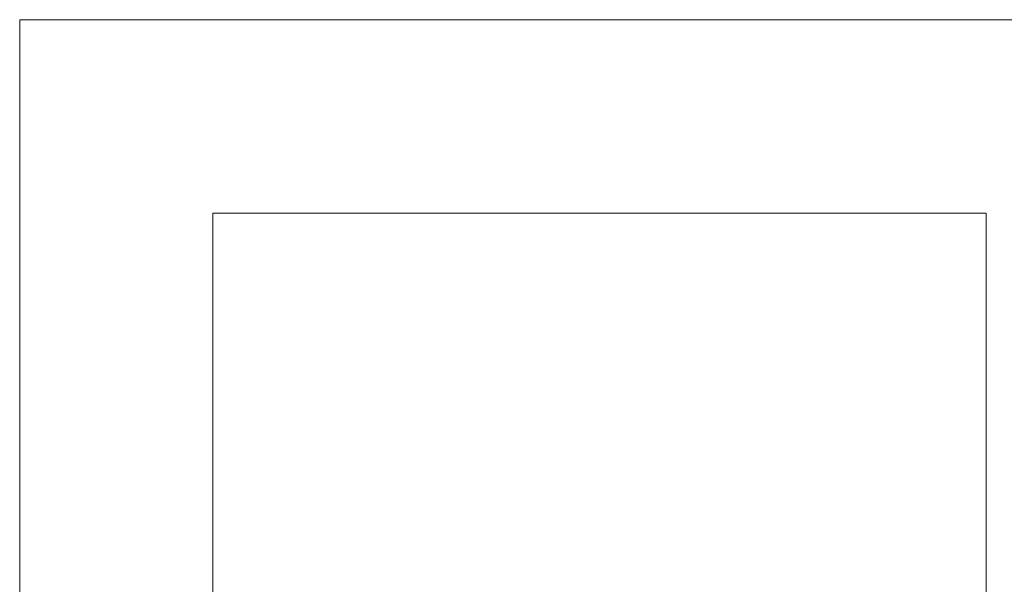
# Model space of a CAD drawing. Header units: millimetres. Extents: x -2274 to 12297, y -16157 to 26321.
# Tile 217 of 256: x -1489 to -1362, y 323 to 396. Entities that reach past the tile are written whole.
import ezdxf

# ---------------------------------------------------------------- set-up
doc = ezdxf.new("R2010")
doc.units = ezdxf.units.MM
doc.layers.add('-ŚCIANY NOŚNE', color=4, linetype='Continuous', lineweight=53)

msp = doc.modelspace()

# ---------------------------------------------------------------- linework, layer by layer
at = {"layer": '-ŚCIANY NOŚNE', "color": 253, "lineweight": 13}
for p, q in [((-1339, 396), (-1489, 396)), ((-1489, 396), (-1489, 301)), ((-1364, 371), (-1464, 371)), ((-1464, 371), (-1464, 301)), ((-1364, 301), (-1364, 371))]:
    msp.add_line(p, q, dxfattribs=at)

doc.saveas('drawing.dxf')
